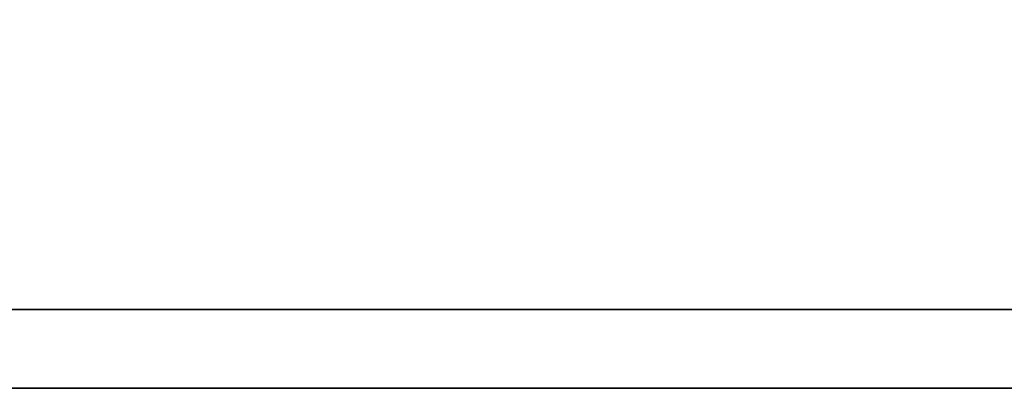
# Model space of a CAD drawing. Header units: millimetres. Extents: x 303 to 565, y 61 to 171.
# Tile 26 of 52: x 491.808 to 493.774, y 97.67 to 98.406. Entities that reach past the tile are written whole.
import ezdxf

# ---------------------------------------------------------------- set-up
doc = ezdxf.new("R2010")
doc.units = ezdxf.units.MM
doc.layers.add('DIM', color=4, linetype='Continuous')
doc.layers.add('layer 1', color=7, linetype='Continuous')

# ---------------------------------------------------------------- blocks, each defined once
blk = doc.blocks.new('TBI MOTION logo(完整正式版)')
at = {"layer": 'layer 1', "color": 22, "lineweight": 35}
blk.add_open_spline([(75.90875, -9.47875), (75.90875, -9.47875), (75.90875, -12.28625), (75.90875, -12.28625), (75.90875, -12.28625), (75.90875, -12.28625), (75.90875, -12.47875), (75.90875, -12.47875), (75.90875, -12.47875), (75.90875, -12.47875), (75.71625, -12.47875), (75.71625, -12.47875), (75.71625, -12.47875), (75.71625, -12.47875), (-88.32875, -12.47875), (-88.32875, -12.47875), (-88.32875, -12.47875), (-88.32875, -12.47875), (-88.32875, -13.29375), (-88.32875, -13.29375), (-88.32875, -13.29375), (-88.32875, -13.29375), (82.89125, -13.29375), (82.89125, -13.29375), (82.89125, -13.29375), (82.89125, -13.29375), (75.90875, -9.47875), (75.90875, -9.47875)], degree=3, knots=[0, 0, 0, 0, 0.14285714, 0.14285714, 0.14285714, 0.14285715, 0.28571429, 0.28571429, 0.28571429, 0.2857143, 0.42857143, 0.42857143, 0.42857143, 0.42857144, 0.57142857, 0.57142857, 0.57142857, 0.57142858, 0.71428571, 0.71428571, 0.71428571, 0.71428572, 0.85714286, 0.85714286, 0.85714286, 0.85714287, 1, 1, 1, 1], dxfattribs=at)

msp = doc.modelspace()

# ---------------------------------------------------------------- block references
at = {"layer": 'DIM', "color": 7, "xscale": 0.1927795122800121, "yscale": 0.1927795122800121, "zscale": 0.1927795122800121}
msp.add_blockref('TBI MOTION logo(完整正式版)', (505.6457, 100.2331), dxfattribs=at)

doc.saveas('drawing.dxf')
